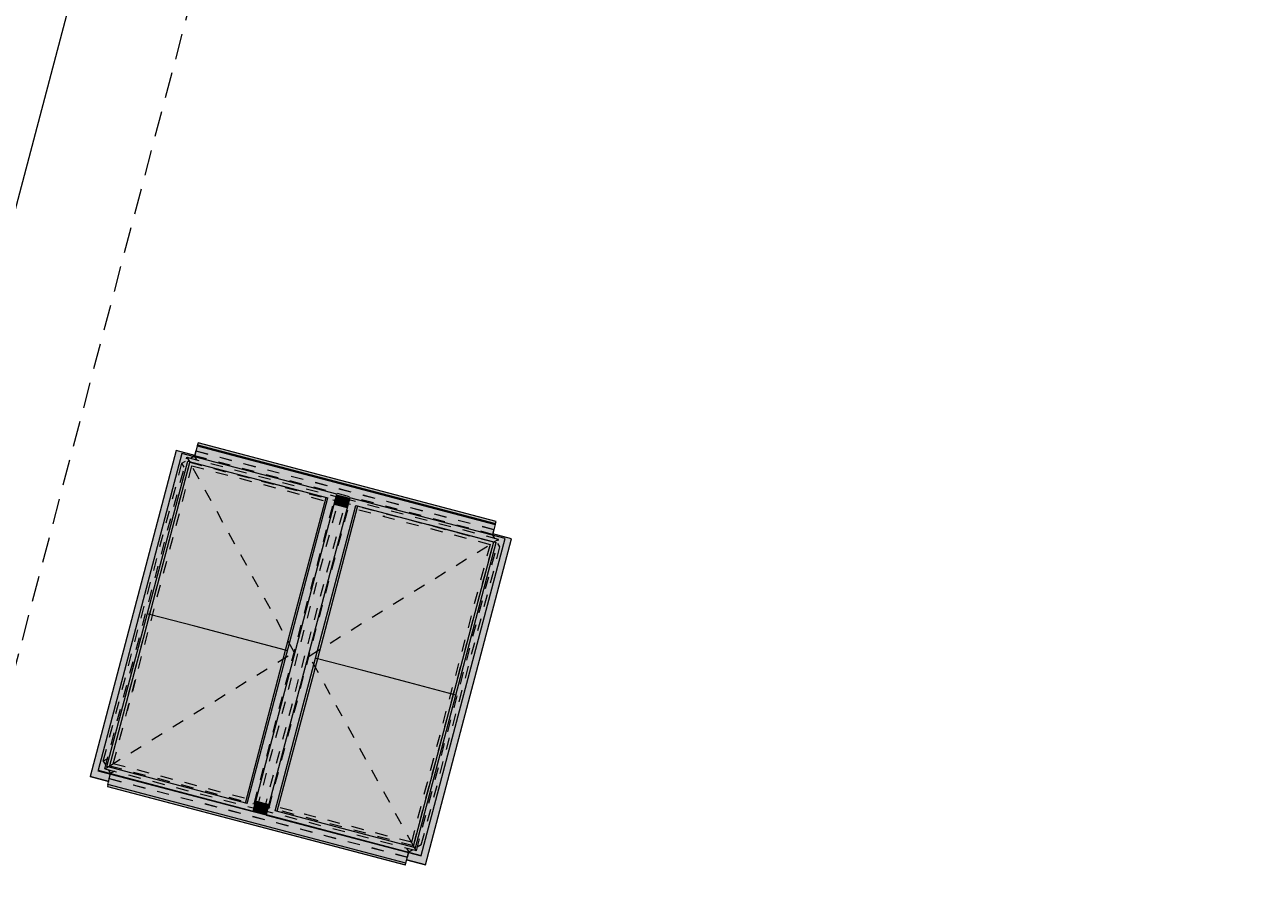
# Model space of a CAD drawing. Header units: millimetres. Extents: x -176817 to 18864955, y -12996033 to 201123.
# Tile 80 of 256: x 73791 to 85692, y 53904 to 62424. Entities that reach past the tile are written whole.
import ezdxf
from ezdxf.enums import TextEntityAlignment as Align

# ---------------------------------------------------------------- set-up
doc = ezdxf.new("R2010")
doc.units = ezdxf.units.MM
doc.header["$MEASUREMENT"] = 0
doc.linetypes.add('Przerywana', pattern=[240, 120, -120])
doc.linetypes.add('Przerywana długa', pattern=[390, 250, -140])
for name, color, linetype in [('213-A Wymiarowanie wewnętrzne', 7, 'Continuous'), ('232-A Klapy oddymiające', 7, 'Continuous'), ('232-A Klapy oddymiające podkład', 7, 'Continuous'), ('410-K Osie', 7, 'Continuous')]:
    doc.layers.add(name, color=color, linetype=linetype)
doc.styles.add('STYL_AUTOMATYCZNY_4', font='arial.ttf')
doc.styles.add('STYL_AUTOMATYCZNY_8', font='ARIALN.TTF')
doc.dimstyles.new('STYL_AUTOMATYCZNY__3', dxfattribs={"dimtxt": 64.999998, "dimasz": 47.5, "dimexe": 0.18, "dimexo": 0.0625, "dimgap": 0, "dimtad": 1, "dimdec": 1, "dimlfac": 0.1, "dimzin": 0, "dimdsep": 46, "dimtxsty": 'STYL_AUTOMATYCZNY_4', "dimblk": 'ARROWHEAD_11', "dimblk1": 'ARROWHEAD_11', "dimblk2": 'ARROWHEAD_11', "dimcen": 0.09, "dimclrd": 30, "dimclre": 30, "dimclrt": 30, "dimazin": 0, "dimtfac": 1, "dimtdec": 4, "dimtmove": 0, "dimatfit": 3, "dimfxl": 0, "dimtolj": 1, "dimtzin": 0, "dimarcsym": 0})

# ---------------------------------------------------------------- blocks, each defined once
blk = doc.blocks.new('Klapa mcr_PROLIGHT_DVP[260]_2', base_point=(76478, 56258))
at = {"layer": '232-A Klapy oddymiające', "linetype": 'Continuous', "lineweight": 0, "true_color": 0xffffff}
for points in [[(78372, 57556), (75472, 58321), (75444, 58215), (75907, 58093)], [(75472, 58321), (78374, 57566), (75474, 58331)], [(78372, 57556), (78374, 57566), (75472, 58321)], [(75474, 58331), (78379, 57584), (75479, 58349)], [(75474, 58331), (78374, 57566), (78379, 57584)], [(75312, 58216), (75266, 58276), (74429, 55102), (74747, 56074), (74946, 56827)], [(74506, 55162), (75379, 58173), (75321, 58247)], [(75445, 58220), (75447, 58228), (75266, 58276)], [(75445, 58220), (75266, 58276), (75312, 58216), (75321, 58247), (75444, 58215)], [(75379, 58173), (76743, 57813), (75321, 58247)], [(76743, 57813), (76830, 57849), (75321, 58247)], [(74593, 55198), (75379, 58173), (74506, 55162)], [(75007, 56680), (75399, 58167), (75397, 58168), (75267, 57751), (74986, 56685)], [(75007, 56680), (75448, 56564), (75410, 58165), (75399, 58167)], [(75267, 57751), (75397, 58168), (75379, 58173)], [(76079, 57988), (76743, 57813), (75379, 58173), (75379, 58173), (75399, 58167), (75410, 58165), (76068, 57991)], [(76743, 57813), (76743, 57813), (75390, 58170), (75429, 58160)], [(75448, 56564), (76058, 57994), (75410, 58165)], [(76957, 57815), (78343, 57450), (78372, 57556), (75907, 58093), (76830, 57849), (76828, 57843), (76955, 57809)], [(75668, 56506), (76063, 57992), (76058, 57994), (75448, 56564)], [(75668, 56506), (75889, 56448), (76068, 57991), (76063, 57992)], [(75889, 56448), (76330, 56331), (76079, 57988), (76068, 57991)], [(76727, 57817), (76709, 57822), (76079, 57988), (76330, 56331)], [(76016, 54763), (76830, 57849), (75958, 54838)], [(76830, 57849), (76743, 57813), (75958, 54838)], [(76825, 57830), (76952, 57797), (76955, 57808), (76828, 57842)], [(76955, 57808), (76955, 57809), (76828, 57843), (76828, 57842)], [(77015, 57741), (76957, 57815), (76143, 54730)], [(76230, 54766), (77015, 57741), (76143, 54730)], [(76719, 56912), (76931, 57716), (76804, 57750), (76251, 55656)], [(76472, 56787), (76743, 57813), (76727, 57817), (76330, 56331)], [(76643, 56248), (77031, 57737), (77030, 57737), (76922, 57387), (76622, 56253)], [(77084, 56132), (77042, 57734), (77031, 57737), (76643, 56248)], [(76931, 57716), (76932, 57720), (76805, 57753), (76804, 57750)], [(76805, 57755), (76932, 57722), (76936, 57734), (76852, 57757), (76809, 57768)], [(76932, 57721), (76932, 57722), (76805, 57755), (76805, 57755)], [(76932, 57720), (76932, 57721), (76805, 57755), (76805, 57753)], [(76809, 57768), (76936, 57735), (76944, 57767), (76817, 57798)], [(76809, 57768), (76936, 57735), (76936, 57735), (76809, 57768)], [(76936, 57735), (76936, 57735), (76809, 57768), (76809, 57768)], [(76944, 57767), (76952, 57797), (76825, 57830), (76817, 57798)], [(76852, 57757), (76936, 57734), (76936, 57735)], [(77030, 57737), (77015, 57741), (76922, 57387)], [(77015, 57741), (78379, 57381), (76957, 57815)], [(78467, 57417), (76957, 57815), (78379, 57381)], [(78379, 57381), (77015, 57741), (78379, 57381)], [(77711, 57557), (78368, 57384), (78329, 57394), (77015, 57741), (77015, 57741), (77031, 57737), (77042, 57734), (77700, 57560)], [(77690, 57563), (77042, 57734), (77084, 56132)], [(77305, 56074), (77695, 57562), (77690, 57563), (77084, 56132)], [(77526, 56016), (77700, 57560), (77695, 57562), (77305, 56074)], [(77526, 56016), (77966, 55899), (77711, 57557), (77700, 57560)], [(77711, 57557), (77966, 55899), (78359, 57386), (78329, 57394)], [(77652, 54332), (78467, 57417), (77594, 54406)], [(78467, 57417), (78379, 57381), (77594, 54406)], [(77616, 54337), (77691, 54241), (78528, 57415), (78210, 56443), (78092, 55996), (77651, 54328)], [(77966, 55899), (78109, 56355), (78379, 57381), (78359, 57386)], [(78528, 57415), (78458, 57386), (78242, 56567), (78210, 56443)], [(78528, 57415), (78347, 57463), (78343, 57450), (78467, 57417), (78458, 57386)], [(76719, 56912), (76251, 55656), (76040, 54855), (76167, 54822)], [(76350, 56325), (76472, 56787), (76330, 56331)], [(74593, 55198), (74614, 55192), (75007, 56680), (74865, 56227)], [(75262, 55021), (75007, 56680), (74614, 55192)], [(74865, 56227), (75007, 56680), (74986, 56685)], [(75273, 55019), (75448, 56564), (75007, 56680), (75262, 55021)], [(75278, 55017), (75668, 56506), (75448, 56564), (75273, 55019)], [(75283, 55016), (75889, 56448), (75668, 56506), (75278, 55017)], [(75931, 54845), (75889, 56448), (75283, 55016)], [(75942, 54842), (76330, 56331), (75889, 56448), (75931, 54845)], [(75943, 54842), (76051, 55191), (76350, 56325), (76330, 56331), (75942, 54842)], [(77987, 55893), (78109, 56355), (77966, 55899)], [(76246, 54762), (76643, 56248), (76501, 55792), (76230, 54766)], [(76894, 54591), (76643, 56248), (76246, 54762)], [(76643, 56248), (76622, 56253), (76501, 55792)], [(76905, 54588), (77084, 56132), (76643, 56248), (76894, 54591)], [(74429, 55102), (74541, 55149), (74505, 55158), (74506, 55162), (74663, 55756), (74747, 56074)], [(76910, 54586), (77305, 56074), (77084, 56132), (76905, 54588)], [(76915, 54585), (77526, 56016), (77305, 56074), (76910, 54586)], [(76915, 54585), (77563, 54414), (77526, 56016)], [(77563, 54414), (77574, 54411), (77966, 55899), (77526, 56016)], [(77707, 54831), (77987, 55893), (77966, 55899), (77574, 54411), (77576, 54411)], [(74610, 55054), (74629, 55126), (74541, 55149), (74429, 55102)], [(74610, 55054), (74610, 55054), (74429, 55102), (74429, 55102)], [(74505, 55158), (76015, 54760), (74506, 55162)], [(76016, 54763), (74593, 55198), (74506, 55162)], [(76015, 54760), (76016, 54763), (74506, 55162)], [(76016, 54763), (75958, 54838), (74593, 55198)], [(77283, 54316), (74970, 55035), (74629, 55126), (74602, 55023)], [(76051, 55191), (75943, 54842), (75958, 54838)], [(74597, 55005), (77497, 54240), (74602, 55023)], [(74597, 55005), (77496, 54240), (74597, 55005)], [(74597, 55005), (77496, 54240), (77497, 54240)], [(77501, 54258), (74602, 55023), (77497, 54240)], [(77501, 54258), (77528, 54360), (76142, 54726), (76142, 54727), (76015, 54761), (76015, 54760), (74970, 55035), (77283, 54316)], [(76142, 54728), (76146, 54741), (76029, 54772), (76019, 54773), (76015, 54762)], [(76142, 54728), (76015, 54762), (76015, 54761), (76142, 54727)], [(76146, 54743), (76154, 54773), (76028, 54809), (76019, 54777)], [(76146, 54742), (76146, 54743), (76019, 54777), (76019, 54776)], [(76146, 54742), (76019, 54776), (76019, 54775), (76146, 54741)], [(76029, 54772), (76019, 54775), (76019, 54773)], [(76154, 54773), (76163, 54805), (76036, 54839), (76028, 54809)], [(76163, 54805), (76166, 54819), (76039, 54852), (76036, 54839), (76113, 54818)], [(76113, 54818), (76036, 54839), (76036, 54839)], [(76166, 54819), (76167, 54819), (76040, 54853), (76039, 54852)], [(76040, 54853), (76167, 54820), (76167, 54822), (76040, 54855)], [(76167, 54820), (76167, 54820), (76040, 54853), (76040, 54853)], [(76040, 54853), (76167, 54820), (76167, 54820), (76040, 54853)], [(76167, 54819), (76167, 54820), (76040, 54853), (76040, 54853)], [(76143, 54730), (77652, 54332), (76230, 54766)], [(76230, 54766), (77652, 54332), (77594, 54406)], [(77594, 54406), (77707, 54831), (77576, 54411)], [(76142, 54726), (77651, 54328), (76143, 54730)], [(77651, 54328), (77652, 54332), (76143, 54730)], [(77509, 54289), (77691, 54241), (77511, 54297)], [(77691, 54241), (77509, 54289), (77509, 54289), (77691, 54241)], [(77691, 54241), (77616, 54337), (77528, 54360), (77511, 54297)]]:
    blk.add_hatch(color=7, dxfattribs=at).paths.add_polyline_path(points)
at = {"layer": '232-A Klapy oddymiające', "color": 7, "linetype": 'Continuous', "lineweight": 0}
for p, q in [((75472, 58321), (75444, 58215)), ((75474, 58331), (75472, 58321)), ((75472, 58321), (78372, 57556)), ((75479, 58349), (75474, 58331)), ((75474, 58331), (78374, 57566)), ((78379, 57584), (75479, 58349)), ((75266, 58276), (74429, 55102)), ((75321, 58247), (74506, 55162)), ((75447, 58228), (75266, 58276)), ((76830, 57849), (75321, 58247)), ((74593, 55198), (75379, 58173)), ((75399, 58167), (75007, 56680)), ((75379, 58173), (75399, 58167)), ((75379, 58173), (76743, 57813)), ((76079, 57988), (76743, 57813)), ((76016, 54763), (76830, 57849)), ((76955, 57808), (76828, 57842)), ((75958, 54838), (76743, 57813)), ((76957, 57815), (76143, 54730)), ((76230, 54766), (77015, 57741)), ((76330, 56331), (76727, 57817)), ((77031, 57737), (76643, 56248)), ((76931, 57716), (76804, 57750)), ((76932, 57722), (76805, 57755)), ((76805, 57753), (76932, 57720)), ((76936, 57735), (76809, 57768)), ((76952, 57797), (76825, 57830)), ((78467, 57417), (76957, 57815)), ((77015, 57741), (77031, 57737)), ((77015, 57741), (78379, 57381)), ((77711, 57557), (78379, 57381)), ((78372, 57556), (78343, 57450)), ((78372, 57556), (78374, 57566)), ((78374, 57566), (78379, 57584)), ((77594, 54406), (78379, 57381)), ((77652, 54332), (78467, 57417)), ((77691, 54241), (78528, 57415)), ((77966, 55899), (78359, 57386)), ((78528, 57415), (78347, 57463)), ((75007, 56680), (74614, 55192)), ((75007, 56680), (74986, 56685)), ((75448, 56564), (75007, 56680)), ((75668, 56506), (75448, 56564)), ((75889, 56448), (75668, 56506)), ((76330, 56331), (75889, 56448)), ((75942, 54842), (76330, 56331)), ((76350, 56325), (76330, 56331)), ((76643, 56248), (76246, 54762)), ((76643, 56248), (76622, 56253)), ((77084, 56132), (76643, 56248)), ((77305, 56074), (77084, 56132)), ((77526, 56016), (77305, 56074)), ((77966, 55899), (77526, 56016)), ((77574, 54411), (77966, 55899)), ((77987, 55893), (77966, 55899)), ((74610, 55054), (74429, 55102)), ((74429, 55102), (74610, 55054)), ((74429, 55102), (74429, 55102)), ((74506, 55162), (74505, 55158)), ((74505, 55158), (76015, 54760)), ((74506, 55162), (76016, 54763)), ((75958, 54838), (74593, 55198)), ((74602, 55023), (74629, 55126)), ((74602, 55023), (74597, 55005)), ((74597, 55005), (74597, 55005)), ((74597, 55005), (77496, 54240)), ((74597, 55005), (77497, 54240)), ((77501, 54258), (74602, 55023)), ((76015, 54760), (76016, 54763)), ((76015, 54762), (76142, 54728)), ((76019, 54777), (76146, 54743)), ((76163, 54805), (76036, 54839)), ((76166, 54819), (76039, 54852)), ((76167, 54822), (76040, 54855)), ((76167, 54819), (76040, 54853)), ((76040, 54853), (76167, 54820)), ((77594, 54406), (76230, 54766)), ((76143, 54730), (76142, 54726)), ((76142, 54726), (77651, 54328)), ((76143, 54730), (77652, 54332)), ((77501, 54258), (77528, 54360)), ((77691, 54241), (77509, 54289)), ((77509, 54289), (77691, 54241)), ((77651, 54328), (77652, 54332)), ((77496, 54240), (77497, 54240)), ((77497, 54240), (77501, 54258)), ((77691, 54241), (77691, 54241))]:
    blk.add_line(p, q, dxfattribs=at)
blk = doc.blocks.new('*D3213')
at = {"layer": '213-A Wymiarowanie wewnętrzne', "linetype": 'Continuous', "lineweight": 200}
for points in [[(76203, 70158), (76204, 70153), (76206, 70149), (76210, 70146), (76215, 70145), (76220, 70146), (76224, 70149), (76227, 70153), (76228, 70158), (76227, 70163), (76224, 70167), (76220, 70169), (76215, 70170), (76210, 70169), (76206, 70167), (76204, 70163)], [(66686, 34092), (66687, 34088), (66690, 34084), (66694, 34081), (66698, 34080), (66703, 34081), (66707, 34084), (66710, 34088), (66711, 34092), (66710, 34097), (66707, 34101), (66703, 34104), (66698, 34105), (66694, 34104), (66690, 34101), (66687, 34097)]]:
    blk.add_hatch(color=30, dxfattribs=at).paths.add_polyline_path(points)
at = {"layer": '213-A Wymiarowanie wewnętrzne', "color": 30, "linetype": 'Continuous', "lineweight": 0}
for p, q in [((76212, 70146), (66702, 34104)), ((76170, 70170), (76203, 70161)), ((76227, 70155), (76260, 70146))]:
    blk.add_line(p, q, dxfattribs=at)
blk.add_circle((76215, 70158), 12.5, dxfattribs=at)
at = {"layer": '213-A Wymiarowanie wewnętrzne', "color": 30, "lineweight": 200, "insert": (71416, 52021), "char_height": 65, "attachment_point": 7, "rotation": 75.218, "style": 'STYL_AUTOMATYCZNY_4'}
blk.add_mtext('\\A1;{\\pql;\\fArial|b0|i0|c238|p0;\\W1.000000;3\xa0730}', dxfattribs=at)
blk = doc.blocks.new('ARROWHEAD_11')
at = {"color": 0, "linetype": 'Continuous', "lineweight": 0}
blk.add_line((0, 0), (-1, 0), dxfattribs=at)
at = {"color": 0, "linetype": 'Continuous', "lineweight": 0, "const_width": 0.25, "flags": 128}
blk.add_lwpolyline([(-0.125, 0, 1), (0.125, 0, 1)], format="xyb", close=True, dxfattribs=at)
blk = doc.blocks.new('*D3218')
at = {"layer": '213-A Wymiarowanie wewnętrzne', "linetype": 'Continuous', "lineweight": 200}
for points in [[(127018, 74486), (127018, 74481), (127021, 74477), (127025, 74475), (127030, 74474), (127035, 74475), (127039, 74477), (127042, 74481), (127043, 74486), (127042, 74491), (127039, 74495), (127035, 74498), (127030, 74499), (127025, 74498), (127021, 74495), (127018, 74491)], [(122820, 58581), (122821, 58576), (122824, 58572), (122828, 58569), (122833, 58568), (122838, 58569), (122842, 58572), (122844, 58576), (122845, 58581), (122844, 58585), (122842, 58589), (122838, 58592), (122833, 58593), (122828, 58592), (122824, 58589), (122821, 58585)]]:
    blk.add_hatch(color=30, dxfattribs=at).paths.add_polyline_path(points)
at = {"layer": '213-A Wymiarowanie wewnętrzne', "color": 30, "linetype": 'Continuous', "lineweight": 0}
blk.add_line((127027, 74474), (122836, 58593), dxfattribs=at)
at = {"layer": '213-A Wymiarowanie wewnętrzne', "color": 30, "lineweight": 200, "insert": (124890, 66429), "char_height": 65, "attachment_point": 7, "rotation": 75.218, "style": 'STYL_AUTOMATYCZNY_4'}
blk.add_mtext('\\A1;{\\pql;\\fArial|b0|i0|c238|p0;\\W1.000000;1\xa0645}', dxfattribs=at)
blk = doc.blocks.new('*D3219')
at = {"layer": '213-A Wymiarowanie wewnętrzne', "linetype": 'Continuous', "lineweight": 200}
for points in [[(122820, 58581), (122821, 58576), (122824, 58572), (122828, 58569), (122833, 58568), (122838, 58569), (122842, 58572), (122844, 58576), (122845, 58581), (122844, 58585), (122842, 58589), (122838, 58592), (122833, 58593), (122828, 58592), (122824, 58589), (122821, 58585)], [(122642, 57904), (122643, 57899), (122646, 57895), (122650, 57892), (122654, 57891), (122659, 57892), (122663, 57895), (122666, 57899), (122667, 57904), (122666, 57909), (122663, 57913), (122659, 57915), (122654, 57916), (122650, 57915), (122646, 57913), (122643, 57909)]]:
    blk.add_hatch(color=30, dxfattribs=at).paths.add_polyline_path(points)
at = {"layer": '213-A Wymiarowanie wewnętrzne', "color": 30, "linetype": 'Continuous', "lineweight": 0}
for p, q in [((122830, 58569), (122658, 57916)), ((122788, 58593), (122821, 58584)), ((122845, 58577), (122878, 58569))]:
    blk.add_line(p, q, dxfattribs=at)
blk.add_circle((122833, 58581), 12.5, dxfattribs=at)
at = {"layer": '213-A Wymiarowanie wewnętrzne', "color": 30, "lineweight": 200, "insert": (122718, 58198), "char_height": 65, "attachment_point": 7, "rotation": 75.218, "style": 'STYL_AUTOMATYCZNY_4'}
blk.add_mtext('\\A1;{\\pql;\\fArial|b0|i0|c238|p0;\\W1.000000;70}', dxfattribs=at)
blk = doc.blocks.new('*D3220')
at = {"layer": '213-A Wymiarowanie wewnętrzne', "linetype": 'Continuous', "lineweight": 200}
for points in [[(122642, 57904), (122643, 57899), (122646, 57895), (122650, 57892), (122654, 57891), (122659, 57892), (122663, 57895), (122666, 57899), (122667, 57904), (122666, 57909), (122663, 57913), (122659, 57915), (122654, 57916), (122650, 57915), (122646, 57913), (122643, 57909)], [(113125, 21838), (113126, 21833), (113129, 21829), (113133, 21827), (113138, 21826), (113142, 21827), (113146, 21829), (113149, 21833), (113150, 21838), (113149, 21843), (113146, 21847), (113142, 21850), (113138, 21851), (113133, 21850), (113129, 21847), (113126, 21843)]]:
    blk.add_hatch(color=30, dxfattribs=at).paths.add_polyline_path(points)
at = {"layer": '213-A Wymiarowanie wewnętrzne', "color": 30, "linetype": 'Continuous', "lineweight": 0}
for p, q in [((122651, 57892), (113141, 21850)), ((122609, 57916), (122642, 57907)), ((122666, 57901), (122700, 57892))]:
    blk.add_line(p, q, dxfattribs=at)
blk.add_circle((122654, 57904), 12.5, dxfattribs=at)
at = {"layer": '213-A Wymiarowanie wewnętrzne', "color": 30, "lineweight": 200, "insert": (117855, 39766), "char_height": 65, "attachment_point": 7, "rotation": 75.218, "style": 'STYL_AUTOMATYCZNY_4'}
blk.add_mtext('\\A1;{\\pql;\\fArial|b0|i0|c238|p0;\\W1.000000;3\xa0730}', dxfattribs=at)
blk = doc.blocks.new('*D3225')
at = {"layer": '213-A Wymiarowanie wewnętrzne', "linetype": 'Continuous', "lineweight": 200}
for points in [[(157940, 66326), (157941, 66322), (157944, 66318), (157948, 66315), (157953, 66314), (157957, 66315), (157961, 66318), (157964, 66322), (157965, 66326), (157964, 66331), (157961, 66335), (157957, 66338), (157953, 66339), (157948, 66338), (157944, 66335), (157941, 66331)], [(153743, 50421), (153744, 50416), (153747, 50412), (153751, 50409), (153756, 50408), (153760, 50409), (153764, 50412), (153767, 50416), (153768, 50421), (153767, 50426), (153764, 50430), (153760, 50432), (153756, 50433), (153751, 50432), (153747, 50430), (153744, 50426)]]:
    blk.add_hatch(color=30, dxfattribs=at).paths.add_polyline_path(points)
at = {"layer": '213-A Wymiarowanie wewnętrzne', "color": 30, "linetype": 'Continuous', "lineweight": 0}
for p, q in [((157949, 66314), (153759, 50433)), ((153710, 50433), (153743, 50424)), ((153768, 50418), (153801, 50409))]:
    blk.add_line(p, q, dxfattribs=at)
blk.add_circle((153756, 50421), 12.5, dxfattribs=at)
at = {"layer": '213-A Wymiarowanie wewnętrzne', "color": 30, "lineweight": 200, "insert": (155813, 58269), "char_height": 65, "attachment_point": 7, "rotation": 75.218, "style": 'STYL_AUTOMATYCZNY_4'}
blk.add_mtext('\\A1;{\\pql;\\fArial|b0|i0|c238|p0;\\W1.000000;1\xa0645}', dxfattribs=at)
blk = doc.blocks.new('*D3226')
at = {"layer": '213-A Wymiarowanie wewnętrzne', "linetype": 'Continuous', "lineweight": 200}
for points in [[(153743, 50421), (153744, 50416), (153747, 50412), (153751, 50409), (153756, 50408), (153760, 50409), (153764, 50412), (153767, 50416), (153768, 50421), (153767, 50426), (153764, 50430), (153760, 50432), (153756, 50433), (153751, 50432), (153747, 50430), (153744, 50426)], [(153564, 49744), (153565, 49739), (153568, 49735), (153572, 49733), (153577, 49732), (153582, 49733), (153586, 49735), (153589, 49739), (153589, 49744), (153589, 49749), (153586, 49753), (153582, 49756), (153577, 49757), (153572, 49756), (153568, 49753), (153565, 49749)]]:
    blk.add_hatch(color=30, dxfattribs=at).paths.add_polyline_path(points)
at = {"layer": '213-A Wymiarowanie wewnętrzne', "color": 30, "linetype": 'Continuous', "lineweight": 0}
for p, q in [((153752, 50409), (153580, 49756)), ((153768, 50418), (153801, 50409))]:
    blk.add_line(p, q, dxfattribs=at)
at = {"layer": '213-A Wymiarowanie wewnętrzne', "color": 30, "lineweight": 200, "insert": (153641, 50038), "char_height": 65, "attachment_point": 7, "rotation": 75.218, "style": 'STYL_AUTOMATYCZNY_4'}
blk.add_mtext('\\A1;{\\pql;\\fArial|b0|i0|c238|p0;\\W1.000000;70}', dxfattribs=at)
blk = doc.blocks.new('*D3227')
at = {"layer": '213-A Wymiarowanie wewnętrzne', "linetype": 'Continuous', "lineweight": 200}
for points in [[(153564, 49744), (153565, 49739), (153568, 49735), (153572, 49733), (153577, 49732), (153582, 49733), (153586, 49735), (153589, 49739), (153589, 49744), (153589, 49749), (153586, 49753), (153582, 49756), (153577, 49757), (153572, 49756), (153568, 49753), (153565, 49749)], [(144048, 13679), (144049, 13674), (144051, 13670), (144055, 13667), (144060, 13666), (144065, 13667), (144069, 13670), (144072, 13674), (144073, 13679), (144072, 13683), (144069, 13687), (144065, 13690), (144060, 13691), (144055, 13690), (144051, 13687), (144049, 13683)]]:
    blk.add_hatch(color=30, dxfattribs=at).paths.add_polyline_path(points)
at = {"layer": '213-A Wymiarowanie wewnętrzne', "color": 30, "linetype": 'Continuous', "lineweight": 0}
for p, q in [((153532, 49756), (153565, 49747)), ((153574, 49732), (144063, 13691)), ((153589, 49741), (153622, 49732))]:
    blk.add_line(p, q, dxfattribs=at)
blk.add_circle((153577, 49744), 12.5, dxfattribs=at)
at = {"layer": '213-A Wymiarowanie wewnętrzne', "color": 30, "lineweight": 200, "insert": (148778, 31607), "char_height": 65, "attachment_point": 7, "rotation": 75.218, "style": 'STYL_AUTOMATYCZNY_4'}
blk.add_mtext('\\A1;{\\pql;\\fArial|b0|i0|c238|p0;\\W1.000000;3\xa0730}', dxfattribs=at)
blk = doc.blocks.new('*D3232')
at = {"layer": '213-A Wymiarowanie wewnętrzne', "linetype": 'Continuous', "lineweight": 200}
for points in [[(171950, 62630), (171951, 62625), (171954, 62621), (171958, 62618), (171963, 62617), (171968, 62618), (171972, 62621), (171974, 62625), (171975, 62630), (171974, 62634), (171972, 62638), (171968, 62641), (171963, 62642), (171958, 62641), (171954, 62638), (171951, 62634)], [(167753, 46724), (167754, 46719), (167757, 46715), (167761, 46712), (167766, 46711), (167771, 46712), (167775, 46715), (167777, 46719), (167778, 46724), (167777, 46729), (167775, 46733), (167771, 46735), (167766, 46736), (167761, 46735), (167757, 46733), (167754, 46729)]]:
    blk.add_hatch(color=30, dxfattribs=at).paths.add_polyline_path(points)
at = {"layer": '213-A Wymiarowanie wewnętrzne', "color": 30, "linetype": 'Continuous', "lineweight": 0}
blk.add_line((171960, 62617), (167769, 46736), dxfattribs=at)
at = {"layer": '213-A Wymiarowanie wewnętrzne', "color": 30, "lineweight": 200, "insert": (169823, 54572), "char_height": 65, "attachment_point": 7, "rotation": 75.218, "style": 'STYL_AUTOMATYCZNY_4'}
blk.add_mtext('\\A1;{\\pql;\\fArial|b0|i0|c238|p0;\\W1.000000;1\xa0645}', dxfattribs=at)
blk = doc.blocks.new('*D3233')
at = {"layer": '213-A Wymiarowanie wewnętrzne', "linetype": 'Continuous', "lineweight": 200}
for points in [[(167753, 46724), (167754, 46719), (167757, 46715), (167761, 46712), (167766, 46711), (167771, 46712), (167775, 46715), (167777, 46719), (167778, 46724), (167777, 46729), (167775, 46733), (167771, 46735), (167766, 46736), (167761, 46735), (167757, 46733), (167754, 46729)], [(167575, 46047), (167576, 46042), (167578, 46038), (167582, 46036), (167587, 46035), (167592, 46036), (167596, 46038), (167599, 46042), (167600, 46047), (167599, 46052), (167596, 46056), (167592, 46059), (167587, 46060), (167582, 46059), (167578, 46056), (167576, 46052)]]:
    blk.add_hatch(color=30, dxfattribs=at).paths.add_polyline_path(points)
at = {"layer": '213-A Wymiarowanie wewnętrzne', "color": 30, "linetype": 'Continuous', "lineweight": 0}
for p, q in [((167763, 46712), (167590, 46059)), ((167721, 46736), (167754, 46727)), ((167778, 46721), (167811, 46712)), ((167542, 46059), (167575, 46050)), ((167599, 46044), (167633, 46035))]:
    blk.add_line(p, q, dxfattribs=at)
for centre in [(167766, 46724), (167587, 46047)]:
    blk.add_circle(centre, 12.5, dxfattribs=at)
at = {"layer": '213-A Wymiarowanie wewnętrzne', "color": 30, "lineweight": 200, "insert": (167651, 46341), "char_height": 65, "attachment_point": 7, "rotation": 75.218, "style": 'STYL_AUTOMATYCZNY_4'}
blk.add_mtext('\\A1;{\\pql;\\fArial|b0|i0|c238|p0;\\W1.000000;70}', dxfattribs=at)
blk = doc.blocks.new('*D3234')
at = {"layer": '213-A Wymiarowanie wewnętrzne', "linetype": 'Continuous', "lineweight": 200}
for points in [[(167575, 46047), (167576, 46042), (167578, 46038), (167582, 46036), (167587, 46035), (167592, 46036), (167596, 46038), (167599, 46042), (167600, 46047), (167599, 46052), (167596, 46056), (167592, 46059), (167587, 46060), (167582, 46059), (167578, 46056), (167576, 46052)], [(158058, 9982), (158059, 9977), (158062, 9973), (158066, 9970), (158070, 9969), (158075, 9970), (158079, 9973), (158082, 9977), (158083, 9982), (158082, 9986), (158079, 9990), (158075, 9993), (158070, 9994), (158066, 9993), (158062, 9990), (158059, 9986)]]:
    blk.add_hatch(color=30, dxfattribs=at).paths.add_polyline_path(points)
at = {"layer": '213-A Wymiarowanie wewnętrzne', "color": 30, "linetype": 'Continuous', "lineweight": 0}
blk.add_line((167584, 46035), (158074, 9994), dxfattribs=at)
at = {"layer": '213-A Wymiarowanie wewnętrzne', "color": 30, "lineweight": 200, "insert": (162788, 27910), "char_height": 65, "attachment_point": 7, "rotation": 75.218, "style": 'STYL_AUTOMATYCZNY_4'}
blk.add_mtext('\\A1;{\\pql;\\fArial|b0|i0|c238|p0;\\W1.000000;3\xa0730}', dxfattribs=at)
blk = doc.blocks.new('Standardowy znacznik osi[629]_2', base_point=(84050, 95397))
at = {"layer": '410-K Osie', "color": 5, "linetype": 'Przerywana długa', "lineweight": 0}
blk.add_line((83284, 92496), (62258, 12814), dxfattribs=at)
at = {"layer": '410-K Osie', "color": 7, "lineweight": 0, "style": 'STYL_AUTOMATYCZNY_8'}
for tag, p in [('AC_MarkerText_1_0', (84103, 95566)), ('AC_MarkerText_1_1', (61482, 9841))]:
    blk.add_attdef(tag, text='', height=100, rotation=345.218, dxfattribs=at).set_placement(p, align=Align.TOP_CENTER)

msp = doc.modelspace()

# ---------------------------------------------------------------- linework, layer by layer
at = {"layer": '232-A Klapy oddymiające podkład', "color": 7, "linetype": 'Przerywana', "lineweight": 0}
for p, q in [((74571.65, 55178.17), (75371.76, 58210.3)), ((75371.76, 58210.3), (76853.93, 57819.19)), ((75371.76, 58210.3), (75400.23, 58161.42)), ((75406.47, 58201.14), (75445.62, 58223.95)), ((75458.38, 58272.29), (75445.62, 58223.95)), ((78346.34, 57458.52), (75445.62, 58223.95)), ((75468.43, 58184.79), (75445.62, 58223.95)), ((75458.06, 58271.09), (78358.76, 57505.67)), ((75458.38, 58272.29), (78359.08, 57506.87)), ((74558, 55252.06), (75323.42, 58152.77)), ((74620.53, 55206.64), (75400.23, 58161.42)), ((75323.42, 58152.77), (75357.59, 58172.67)), ((75346.24, 58113.6), (75323.42, 58152.77)), ((75400.23, 58161.42), (76805.05, 57790.72)), ((76025.36, 54835.95), (76805.05, 57790.72)), ((76053.83, 54787.07), (76853.93, 57819.19)), ((76121.58, 54769.19), (76921.68, 57801.32)), ((76170.46, 54797.66), (76950.15, 57752.44)), ((76805.05, 57790.72), (76853.93, 57819.19)), ((76917.42, 57785.16), (76849.67, 57803.04)), ((76917.74, 57786.37), (76849.99, 57804.25)), ((78403.86, 57410.21), (76921.68, 57801.32)), ((76950.15, 57752.44), (76921.68, 57801.32)), ((78354.97, 57381.74), (76950.15, 57752.44)), ((77297.92, 57631.75), (77279.95, 57636.5)), ((77297.92, 57631.75), (77297.96, 57631.74)), ((77380.88, 57713.28), (77380.93, 57713.27)), ((78359.08, 57506.87), (78346.34, 57458.52)), ((77575.28, 54426.96), (78354.97, 57381.74)), ((77603.75, 54378.08), (78403.86, 57410.21)), ((78369.14, 57419.37), (78346.34, 57458.52)), ((78403.86, 57410.21), (78354.97, 57381.74)), ((78417.51, 57336.32), (78397.61, 57370.49)), ((77652.09, 54435.61), (78417.51, 57336.32)), ((74871.25, 56047.26), (74790.31, 55740.52)), ((74871.25, 56047.26), (74871.3, 56047.24)), ((74714.89, 55846.64), (74714.94, 55846.63)), ((74597.17, 55274.88), (74558, 55252.06)), ((74558, 55252.06), (74580.81, 55212.89)), ((77771.96, 55281.83), (77691.02, 54975.1)), ((77771.96, 55281.83), (77772.01, 55281.82)), ((74571.65, 55178.17), (74620.53, 55206.64)), ((74571.65, 55178.17), (76053.83, 54787.07)), ((74606.37, 55169.01), (74629.17, 55129.86)), ((74616.42, 55081.51), (74629.17, 55129.86)), ((74620.53, 55206.64), (76025.36, 54835.95)), ((74668.33, 55152.66), (74629.17, 55129.86)), ((74629.17, 55129.86), (77529.88, 54364.43)), ((74616.42, 55081.51), (77517.11, 54316.09)), ((74616.73, 55082.72), (77517.43, 54317.3)), ((77808.98, 55030.19), (77809.03, 55030.18)), ((77691.53, 54977.03), (77691.58, 54977.02)), ((76025.36, 54835.95), (76053.83, 54787.07)), ((76125.52, 54784.13), (76057.77, 54802.01)), ((76125.84, 54785.34), (76058.09, 54803.22)), ((76170.46, 54797.66), (76121.58, 54769.19)), ((77603.75, 54378.08), (76121.58, 54769.19)), ((77575.28, 54426.96), (76170.46, 54797.66)), ((77741.95, 54776.15), (77742, 54776.13)), ((76532.49, 54731.04), (76514.52, 54735.78)), ((76516.46, 54735.27), (76516.5, 54735.26)), ((76532.49, 54731.04), (76532.54, 54731.03)), ((76564.43, 54619.19), (76564.48, 54619.18)), ((77507.08, 54403.59), (77529.88, 54364.43)), ((77603.75, 54378.08), (77575.28, 54426.96)), ((77652.09, 54435.61), (77612.91, 54412.79)), ((77517.11, 54316.09), (77529.88, 54364.43)), ((77569.04, 54387.24), (77529.88, 54364.43))]:
    msp.add_line(p, q, dxfattribs=at)
for points in [[(74620.53, 55206.64), (76415.2, 56313.34), (75400.23, 58161.42)], [(77575.28, 54426.96), (76560.31, 56275.05), (78354.97, 57381.74)]]:
    msp.add_lwpolyline(points, dxfattribs=at)
msp.add_lwpolyline([(75420.11, 58127.26), (78320.82, 57361.83), (77555.4, 54461.12), (74654.69, 55226.55)], close=True, dxfattribs=at)

# ---------------------------------------------------------------- block references
at = {"layer": '232-A Klapy oddymiające', "color": 7, "linetype": 'Continuous', "lineweight": 0}
msp.add_blockref('Klapa mcr_PROLIGHT_DVP[260]_2', (76478.31, 56258.41), dxfattribs=at)
at = {"layer": '410-K Osie', "color": 5, "linetype": 'Continuous', "lineweight": 0}
msp.add_blockref('Standardowy znacznik osi[629]_2', (84049.68, 95396.64), dxfattribs=at)

# ---------------------------------------------------------------- dimensions: what is measured, and where the dimension line sits
at = {"layer": '213-A Wymiarowanie wewnętrzne', "color": 30, "linetype": 'Continuous', "lineweight": 200}
for base, p1, p2, picture, middle in [((122832.95, 58580.6), (81930.77, 86386.72), (77830.36, 70455.64), '*D3218', (124887.48, 66544.96)), ((153755.57, 50420.9), (81930.77, 86386.72), (77830.36, 70455.64), '*D3225', (155810.1, 58385.26)), ((167765.85, 46723.94), (81930.77, 86386.72), (77830.36, 70455.64), '*D3232', (169820.38, 54688.3)), ((122654.35, 57903.77), (77830.36, 70455.64), (77651.76, 69778.81), '*D3219', (122699.63, 58253.68)), ((153576.97, 49744.07), (77830.36, 70455.64), (77651.76, 69778.81), '*D3226', (153622.25, 50093.99)), ((167587.25, 46047.11), (77830.36, 70455.64), (77651.76, 69778.81), '*D3233', (167632.53, 46397.03)), ((66698.34, 34092.39), (77651.76, 69778.81), (68134.99, 33713.3), '*D3213', (71412.73, 52136.72)), ((113137.57, 21838.26), (77651.76, 69778.81), (68134.99, 33713.3), '*D3220', (117851.96, 39882.59)), ((144060.19, 13678.56), (77651.76, 69778.81), (68134.99, 33713.3), '*D3227', (148774.58, 31722.89)), ((158070.47, 9981.6), (77651.76, 69778.81), (68134.99, 33713.3), '*D3234', (162784.86, 28025.93))]:
    dim = msp.add_linear_dim(base=base, p1=p1, p2=p2, angle=255.218034, dimstyle='STYL_AUTOMATYCZNY__3', dxfattribs=at)
    dim.commit()
    dim.dimension.update_dxf_attribs({"geometry": picture, "text_midpoint": middle, "dimtype": 160, "text_rotation": 75.218034})

doc.saveas('drawing.dxf')
